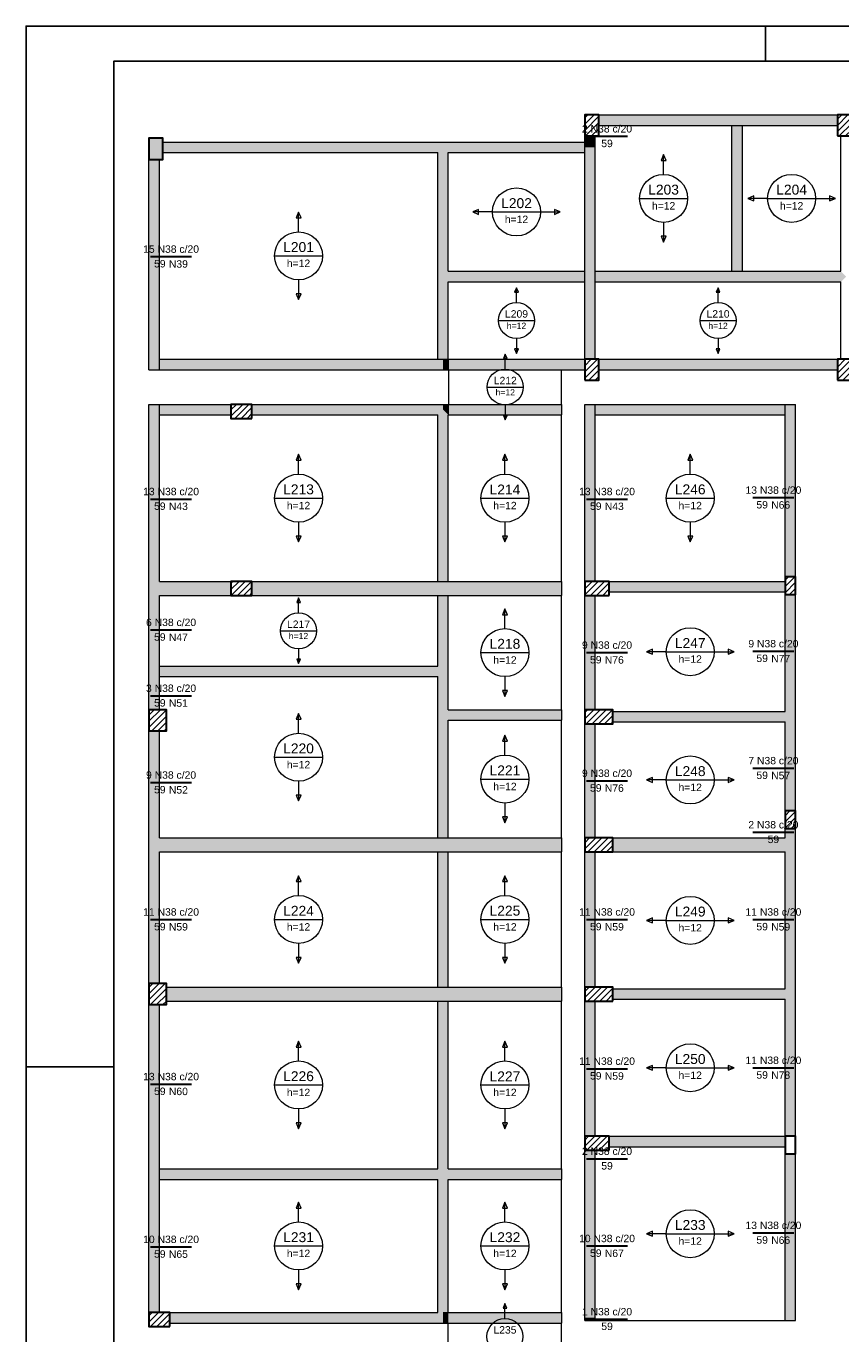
# Model space of a CAD drawing. Header units: millimetres. Extents: x 0 to 84.1, y 0 to 59.4.
# Tile 5 of 8: x 0 to 23.3, y 22.1 to 59.4. Entities that reach past the tile are written whole.
import ezdxf

# ---------------------------------------------------------------- set-up
doc = ezdxf.new("R2010")
doc.units = ezdxf.units.MM
doc.header["$MEASUREMENT"] = 0
doc.linetypes.add('NULL', pattern=[0])
for name, color, linetype, lineweight in [('Descrição da armadura', 7, 'Continuous', 0), ('DT-Armadura negativa', 4, 'Continuous', 30), ('DT-Hachura pilar em laje', 252, 'Continuous', 5), ('DT-Hachura viga em laje', 254, 'Continuous', 5), ('DT-Textos', 7, 'Continuous', 5), ('FO-Pilares', 4, 'Continuous', 30), ('FO-Vigas', 1, 'Continuous', 20), ('Textos armaduras', 7, 'Continuous', 0)]:
    doc.layers.add(name, color=color, linetype=linetype, lineweight=lineweight)
doc.layers.add('SEDUC_MARF', color=1, linetype='Continuous')
doc.layers.add('SEDUC_MARGG', color=7, linetype='Continuous')
doc.styles.add('Arial', font='txt')

msp = doc.modelspace()

# ---------------------------------------------------------------- hatches: boundary and pattern name
at = {"layer": 'DT-Hachura pilar em laje', "linetype": 'Continuous'}
h = msp.add_hatch(dxfattribs=at)
h.set_pattern_fill('ANSI31', color=252, style=0)
h.paths.add_polyline_path([(15.945, 56.268), (16.145, 56.268), (16.345, 56.268), (16.345, 56.568), (16.345, 56.868), (16.145, 56.868), (15.945, 56.868), (15.945, 56.568)])
h = msp.add_hatch(dxfattribs=at)
h.set_pattern_fill('ANSI31', color=252, style=0)
h.paths.add_polyline_path([(23.155, 56.268), (23.355, 56.268), (23.555, 56.268), (23.555, 56.568), (23.555, 56.868), (23.355, 56.868), (23.155, 56.868), (23.155, 56.568)])
msp.add_hatch(color=252, dxfattribs=at).paths.add_polyline_path([(3.502, 55.599), (3.702, 55.599), (3.902, 55.599), (3.902, 55.899), (3.902, 56.199), (3.702, 56.199), (3.502, 56.199), (3.502, 55.899)])
h = msp.add_hatch(dxfattribs=at)
h.set_pattern_fill('ANSI31', color=252, style=0)
h.paths.add_polyline_path([(15.945, 49.297), (16.145, 49.297), (16.345, 49.297), (16.345, 49.597), (16.345, 49.897), (16.145, 49.897), (15.945, 49.897), (15.945, 49.597)])
h = msp.add_hatch(dxfattribs=at)
h.set_pattern_fill('ANSI31', color=252, style=0)
h.paths.add_polyline_path([(23.155, 49.297), (23.355, 49.297), (23.555, 49.297), (23.555, 49.597), (23.555, 49.897), (23.355, 49.897), (23.155, 49.897), (23.155, 49.597)])
h = msp.add_hatch(dxfattribs=at)
h.set_pattern_fill('ANSI31', color=252, style=0)
h.paths.add_polyline_path([(6.446, 48.207), (6.446, 48.407), (6.446, 48.607), (6.146, 48.607), (5.846, 48.607), (5.846, 48.407), (5.846, 48.207), (6.146, 48.207)])
h = msp.add_hatch(dxfattribs=at)
h.set_pattern_fill('ANSI31', color=252, style=0)
h.paths.add_polyline_path([(21.665, 43.184), (21.815, 43.184), (21.965, 43.184), (21.965, 43.434), (21.965, 43.684), (21.815, 43.684), (21.665, 43.684), (21.665, 43.434)])
h = msp.add_hatch(dxfattribs=at)
h.set_pattern_fill('ANSI31', color=252, style=0)
h.paths.add_polyline_path([(6.446, 43.154), (6.446, 43.354), (6.446, 43.554), (6.146, 43.554), (5.846, 43.554), (5.846, 43.354), (5.846, 43.154), (6.146, 43.154)])
h = msp.add_hatch(dxfattribs=at)
h.set_pattern_fill('ANSI31', color=252, style=0)
h.paths.add_polyline_path([(16.645, 43.154), (16.645, 43.354), (16.645, 43.554), (16.295, 43.554), (15.945, 43.554), (15.945, 43.354), (15.945, 43.154), (16.295, 43.154)])
h = msp.add_hatch(dxfattribs=at)
h.set_pattern_fill('ANSI31', color=252, style=0)
h.paths.add_polyline_path([(3.502, 39.293), (3.752, 39.293), (4.002, 39.293), (4.002, 39.593), (4.002, 39.893), (3.752, 39.893), (3.502, 39.893), (3.502, 39.593)])
h = msp.add_hatch(dxfattribs=at)
h.set_pattern_fill('ANSI31', color=252, style=0)
h.paths.add_polyline_path([(15.945, 39.893), (15.945, 39.693), (15.945, 39.493), (16.345, 39.493), (16.745, 39.493), (16.745, 39.693), (16.745, 39.893), (16.345, 39.893)])
h = msp.add_hatch(dxfattribs=at)
h.set_pattern_fill('ANSI31', color=252, style=0)
h.paths.add_polyline_path([(21.665, 36.506), (21.815, 36.506), (21.965, 36.506), (21.965, 36.756), (21.965, 37.006), (21.815, 37.006), (21.665, 37.006), (21.665, 36.756)])
h = msp.add_hatch(dxfattribs=at)
h.set_pattern_fill('ANSI31', color=252, style=0)
h.paths.add_polyline_path([(16.745, 35.836), (16.745, 36.036), (16.745, 36.236), (16.345, 36.236), (15.945, 36.236), (15.945, 36.036), (15.945, 35.836), (16.345, 35.836)])
h = msp.add_hatch(dxfattribs=at)
h.set_pattern_fill('ANSI31', color=252, style=0)
h.paths.add_polyline_path([(3.502, 31.478), (3.752, 31.478), (4.002, 31.478), (4.002, 31.778), (4.002, 32.078), (3.752, 32.078), (3.502, 32.078), (3.502, 31.778)])
h = msp.add_hatch(dxfattribs=at)
h.set_pattern_fill('ANSI31', color=252, style=0)
h.paths.add_polyline_path([(16.745, 31.578), (16.745, 31.778), (16.745, 31.978), (16.345, 31.978), (15.945, 31.978), (15.945, 31.778), (15.945, 31.578), (16.345, 31.578)])
h = msp.add_hatch(dxfattribs=at)
h.set_pattern_fill('ANSI31', color=252, style=0)
h.paths.add_polyline_path([(16.645, 27.319), (16.645, 27.519), (16.645, 27.719), (16.295, 27.719), (15.945, 27.719), (15.945, 27.519), (15.945, 27.319), (16.295, 27.319)])
h = msp.add_hatch(dxfattribs=at)
h.set_pattern_fill('ANSI31', color=252, style=0)
h.paths.add_polyline_path([(4.102, 22.29), (4.102, 22.49), (4.102, 22.69), (3.802, 22.69), (3.502, 22.69), (3.502, 22.49), (3.502, 22.29), (3.802, 22.29)])
at = {"layer": 'DT-Hachura viga em laje', "linetype": 'Continuous'}
for points in [[(20.296, 56.865), (20.296, 56.865), (16.346, 56.865), (16.346, 56.565), (20.296, 56.565), (20.296, 56.865)], [(23.156, 56.865), (23.156, 56.865), (20.296, 56.865), (20.296, 56.565), (23.156, 56.565), (23.156, 56.865)], [(20.446, 52.403), (20.446, 52.403), (20.446, 56.565), (20.296, 56.715), (20.146, 56.565), (20.146, 52.403), (20.296, 52.253), (20.446, 52.403)], [(11.899, 55.943), (11.899, 55.943), (11.899, 56.093), (3.902, 56.093), (3.902, 55.793), (11.749, 55.793), (11.899, 55.943)], [(16.096, 55.943), (16.096, 55.943), (15.946, 56.094), (11.899, 56.094), (11.899, 55.943), (12.049, 55.793), (15.946, 55.793), (16.096, 55.943)], [(16.245, 56.268), (16.245, 56.268), (15.946, 56.268), (15.946, 55.943), (16.245, 55.943), (16.245, 56.268)], [(12.049, 52.404), (12.049, 52.404), (12.049, 55.793), (11.899, 55.943), (11.749, 55.793), (11.749, 52.253), (11.899, 52.253), (12.049, 52.404)], [(16.246, 55.943), (16.246, 55.943), (15.946, 55.943), (15.946, 52.253), (16.246, 52.253), (16.246, 55.943)], [(3.802, 55.599), (3.802, 55.599), (3.502, 55.599), (3.502, 49.597), (3.802, 49.597), (3.802, 55.599)], [(12.049, 49.896), (12.049, 49.896), (12.049, 52.103), (11.899, 52.253), (11.749, 52.253), (11.749, 49.896), (11.899, 49.747), (12.049, 49.896)], [(16.096, 52.253), (16.096, 52.253), (15.946, 52.404), (12.049, 52.404), (11.899, 52.253), (12.049, 52.103), (15.946, 52.103), (16.096, 52.253)], [(16.246, 52.253), (16.246, 52.253), (15.946, 52.253), (15.946, 49.897), (16.246, 49.897), (16.246, 52.253)], [(20.296, 52.403), (20.296, 52.403), (16.246, 52.403), (16.096, 52.253), (16.246, 52.103), (20.296, 52.103), (20.296, 52.403)], [(23.406, 52.253), (23.406, 52.253), (23.256, 52.403), (20.296, 52.403), (20.296, 52.103), (23.256, 52.103), (23.406, 52.253)], [(11.899, 49.896), (11.899, 49.896), (3.802, 49.896), (3.652, 49.747), (3.802, 49.597), (11.899, 49.597), (11.899, 49.896)], [(12.067, 49.896), (12.067, 49.896), (11.899, 49.896), (11.899, 49.597), (12.067, 49.597), (12.067, 49.896)], [(15.286, 49.897), (15.286, 49.897), (12.067, 49.897), (12.067, 49.597), (15.286, 49.597), (15.286, 49.897)], [(15.946, 49.897), (15.946, 49.897), (15.286, 49.897), (15.286, 49.597), (15.946, 49.597), (15.946, 49.897)], [(23.156, 49.897), (23.156, 49.897), (16.346, 49.897), (16.346, 49.597), (23.156, 49.597), (23.156, 49.897)], [(3.802, 43.553), (3.802, 43.553), (3.802, 48.607), (3.502, 48.607), (3.502, 43.353), (3.652, 43.353), (3.802, 43.553)], [(5.846, 48.607), (5.846, 48.607), (3.802, 48.607), (3.652, 48.457), (3.802, 48.307), (5.846, 48.307), (5.846, 48.607)], [(11.899, 48.457), (11.899, 48.457), (11.899, 48.607), (6.446, 48.607), (6.446, 48.307), (11.749, 48.307), (11.899, 48.457)], [(12.067, 48.607), (12.067, 48.607), (11.899, 48.607), (11.899, 48.457), (12.049, 48.307), (12.067, 48.307), (12.067, 48.607)], [(15.286, 48.607), (15.286, 48.607), (12.067, 48.607), (12.067, 48.307), (15.286, 48.307), (15.286, 48.607)], [(16.245, 48.607), (16.245, 48.607), (15.946, 48.607), (15.946, 43.553), (16.245, 43.553), (16.245, 48.607)], [(21.816, 48.457), (21.816, 48.457), (21.666, 48.607), (16.245, 48.607), (16.096, 48.457), (16.245, 48.307), (21.666, 48.307), (21.816, 48.457)], [(21.966, 48.607), (21.966, 48.607), (21.666, 48.607), (21.666, 43.683), (21.966, 43.683), (21.966, 48.607)], [(12.049, 43.553), (12.049, 43.553), (12.049, 48.307), (11.899, 48.457), (11.749, 48.307), (11.749, 43.553), (11.899, 43.353), (12.049, 43.553)], [(3.802, 43.153), (3.802, 43.153), (3.652, 43.353), (3.502, 43.353), (3.502, 40.989), (3.802, 40.989), (3.802, 43.153)], [(5.846, 43.553), (5.846, 43.553), (3.802, 43.553), (3.652, 43.353), (3.802, 43.153), (5.846, 43.153), (5.846, 43.553)], [(11.899, 43.553), (11.899, 43.553), (6.446, 43.553), (6.446, 43.154), (11.899, 43.154), (11.899, 43.553)], [(12.049, 43.153), (12.049, 43.153), (11.899, 43.353), (11.749, 43.154), (11.749, 41.139), (11.899, 40.989), (12.049, 40.989), (12.049, 43.153)], [(15.286, 43.553), (15.286, 43.553), (11.899, 43.553), (11.899, 43.153), (15.286, 43.153), (15.286, 43.553)], [(21.666, 43.553), (21.666, 43.553), (16.646, 43.553), (16.646, 43.253), (21.666, 43.253), (21.666, 43.553)], [(16.246, 43.153), (16.246, 43.153), (15.946, 43.153), (15.946, 39.893), (16.246, 39.893), (16.246, 43.153)], [(21.966, 43.183), (21.966, 43.183), (21.666, 43.183), (21.666, 39.843), (21.816, 39.693), (21.966, 39.693), (21.966, 43.183)], [(11.899, 40.989), (11.899, 40.989), (11.749, 41.139), (3.802, 41.139), (3.652, 40.989), (3.802, 40.839), (11.749, 40.839), (11.899, 40.989)], [(3.802, 40.989), (3.802, 40.989), (3.502, 40.989), (3.502, 39.893), (3.802, 39.893), (3.802, 40.989)], [(12.049, 39.893), (12.049, 39.893), (12.049, 40.989), (11.899, 40.989), (11.749, 40.839), (11.749, 39.743), (11.899, 39.743), (12.049, 39.893)], [(12.049, 36.236), (12.049, 36.236), (12.049, 39.593), (11.899, 39.743), (11.749, 39.743), (11.749, 36.236), (11.899, 36.036), (12.049, 36.236)], [(15.286, 39.893), (15.286, 39.893), (12.049, 39.893), (11.899, 39.743), (12.049, 39.593), (15.286, 39.593), (15.286, 39.893)], [(21.816, 39.693), (21.816, 39.693), (21.666, 39.843), (16.746, 39.843), (16.746, 39.543), (21.666, 39.543), (21.816, 39.693)], [(21.966, 39.693), (21.966, 39.693), (21.816, 39.693), (21.666, 39.543), (21.666, 37.006), (21.966, 37.006), (21.966, 39.693)], [(3.802, 36.236), (3.802, 36.236), (3.802, 39.293), (3.502, 39.293), (3.502, 36.036), (3.652, 36.036), (3.802, 36.236)], [(16.246, 39.493), (16.246, 39.493), (15.946, 39.493), (15.946, 36.236), (16.246, 36.236), (16.246, 39.493)], [(11.899, 36.236), (11.899, 36.236), (3.802, 36.236), (3.652, 36.036), (3.802, 35.836), (11.899, 35.836), (11.899, 36.236)], [(15.286, 36.236), (15.286, 36.236), (11.899, 36.236), (11.899, 35.836), (15.286, 35.836), (15.286, 36.236)], [(21.816, 36.036), (21.816, 36.036), (21.666, 36.236), (16.746, 36.236), (16.746, 35.836), (21.666, 35.836), (21.816, 36.036)], [(21.966, 36.506), (21.966, 36.506), (21.666, 36.506), (21.666, 36.236), (21.816, 36.036), (21.966, 36.036), (21.966, 36.506)], [(3.802, 35.836), (3.802, 35.836), (3.652, 36.036), (3.502, 36.036), (3.502, 32.078), (3.802, 32.078), (3.802, 35.836)], [(12.049, 31.978), (12.049, 31.978), (12.049, 35.836), (11.899, 36.036), (11.749, 35.836), (11.749, 31.978), (11.899, 31.778), (12.049, 31.978)], [(16.246, 35.836), (16.246, 35.836), (15.946, 35.836), (15.946, 31.978), (16.246, 31.978), (16.246, 35.836)], [(21.966, 36.036), (21.966, 36.036), (21.816, 36.036), (21.666, 35.836), (21.666, 31.928), (21.816, 31.778), (21.966, 31.778), (21.966, 36.036)], [(11.899, 31.978), (11.899, 31.978), (4.002, 31.978), (4.002, 31.578), (11.899, 31.578), (11.899, 31.978)], [(12.049, 26.79), (12.049, 26.79), (12.049, 31.578), (11.899, 31.778), (11.749, 31.578), (11.749, 26.79), (11.899, 26.64), (12.049, 26.79)], [(15.286, 31.978), (15.286, 31.978), (11.899, 31.978), (11.899, 31.578), (15.286, 31.578), (15.286, 31.978)], [(21.816, 31.778), (21.816, 31.778), (21.666, 31.928), (16.746, 31.928), (16.746, 31.628), (21.666, 31.628), (21.816, 31.778)], [(21.965, 31.778), (21.965, 31.778), (21.816, 31.778), (21.666, 31.628), (21.666, 27.719), (21.965, 27.719), (21.965, 31.778)], [(3.802, 31.478), (3.802, 31.478), (3.502, 31.478), (3.502, 26.64), (3.802, 26.64), (3.802, 31.478)], [(16.246, 31.578), (16.246, 31.578), (15.946, 31.578), (15.946, 27.719), (16.246, 27.719), (16.246, 31.578)], [(21.666, 27.719), (21.666, 27.719), (16.646, 27.719), (16.646, 27.419), (21.666, 27.419), (21.666, 27.719)], [(21.666, 27.719), (21.666, 27.719), (16.646, 27.719), (16.646, 27.419), (21.666, 27.419), (21.666, 27.719)], [(16.246, 27.319), (16.246, 27.319), (15.946, 27.319), (15.946, 26.64), (16.246, 26.64), (16.246, 27.319)], [(21.966, 27.219), (21.966, 27.219), (21.666, 27.219), (21.666, 22.459), (21.966, 22.459), (21.966, 27.219)], [(3.802, 26.64), (3.802, 26.64), (3.502, 26.64), (3.502, 22.69), (3.802, 22.69), (3.802, 26.64)], [(11.899, 26.64), (11.899, 26.64), (11.749, 26.79), (3.802, 26.79), (3.652, 26.64), (3.802, 26.49), (11.749, 26.49), (11.899, 26.64)], [(12.049, 22.69), (12.049, 22.69), (12.049, 26.49), (11.899, 26.64), (11.749, 26.49), (11.749, 22.69), (11.899, 22.54), (12.049, 22.69)], [(15.286, 26.79), (15.286, 26.79), (12.049, 26.79), (11.899, 26.64), (12.049, 26.49), (15.286, 26.49), (15.286, 26.79)], [(16.246, 26.64), (16.246, 26.64), (15.946, 26.64), (15.946, 22.54), (16.246, 22.54), (16.246, 26.64)], [(11.899, 22.54), (11.899, 22.54), (11.749, 22.69), (4.102, 22.69), (4.102, 22.39), (11.899, 22.39), (11.899, 22.54)], [(12.049, 22.69), (12.049, 22.69), (11.899, 22.69), (11.899, 22.39), (12.049, 22.39), (12.049, 22.69)], [(15.286, 22.69), (15.286, 22.69), (12.049, 22.69), (12.049, 22.39), (15.286, 22.39), (15.286, 22.69)], [(16.246, 22.54), (16.246, 22.54), (15.946, 22.54), (15.946, 22.459), (16.246, 22.459), (16.246, 22.54)]]:
    msp.add_hatch(color=254, dxfattribs=at).paths.add_polyline_path(points)

# ---------------------------------------------------------------- linework, layer by layer
at = {"layer": 'DT-Armadura negativa'}
for points in [[(15.995, 56.256), (17.166, 56.256)], [(3.552, 52.823), (4.723, 52.823)], [(3.552, 45.905), (4.723, 45.905)], [(15.995, 45.905), (17.166, 45.905)], [(20.745, 45.945), (21.915, 45.945)], [(3.552, 42.171), (4.723, 42.171)], [(15.995, 41.523), (17.166, 41.523)], [(20.745, 41.563), (21.915, 41.563)], [(3.552, 40.291), (4.723, 40.291)], [(20.745, 38.225), (21.915, 38.225)], [(3.552, 37.815), (4.723, 37.815)], [(15.995, 37.865), (17.166, 37.865)], [(20.745, 36.396), (21.915, 36.396)], [(3.552, 33.907), (4.723, 33.907)], [(15.995, 33.907), (17.166, 33.907)], [(20.745, 33.907), (21.915, 33.907)], [(15.995, 29.649), (17.166, 29.649)], [(20.745, 29.674), (21.915, 29.674)], [(3.552, 29.209), (4.723, 29.209)], [(15.995, 27.079), (17.166, 27.079)], [(20.745, 24.964), (21.915, 24.964)], [(3.552, 24.565), (4.723, 24.565)], [(15.995, 24.59), (17.166, 24.59)], [(15.995, 22.499), (17.166, 22.499)]]:
    msp.add_lwpolyline(points, dxfattribs=at)
at = {"layer": 'DT-Textos'}
for p, q in [((18.195, 55.735), (18.125, 55.565)), ((18.266, 55.565), (18.195, 55.735)), ((18.125, 55.565), (18.266, 55.565)), ((20.77, 54.555), (20.6, 54.484)), ((20.77, 54.414), (20.77, 54.555)), ((23.101, 54.484), (22.931, 54.555)), ((22.931, 54.555), (22.931, 54.414)), ((12.916, 54.169), (12.747, 54.099)), ((12.916, 54.028), (12.916, 54.169)), ((15.247, 54.099), (15.078, 54.169)), ((15.078, 54.169), (15.078, 54.028)), ((17.51, 54.484), (18.881, 54.484)), ((20.6, 54.484), (20.77, 54.414)), ((21.165, 54.484), (22.536, 54.484)), ((22.931, 54.414), (23.101, 54.484)), ((7.775, 54.095), (7.705, 53.926)), ((7.705, 53.926), (7.846, 53.926)), ((7.846, 53.926), (7.775, 54.095)), ((12.747, 54.099), (12.916, 54.028)), ((13.312, 54.099), (14.682, 54.099)), ((15.078, 54.028), (15.247, 54.099)), ((18.266, 53.404), (18.125, 53.404)), ((18.125, 53.404), (18.195, 53.234)), ((18.195, 53.234), (18.266, 53.404)), ((7.09, 52.845), (8.461, 52.845)), ((13.997, 51.937), (13.944, 51.81)), ((14.05, 51.81), (13.997, 51.937)), ((19.75, 51.937), (19.697, 51.81)), ((19.803, 51.81), (19.75, 51.937)), ((7.846, 51.764), (7.705, 51.764)), ((7.705, 51.764), (7.775, 51.595)), ((7.775, 51.595), (7.846, 51.764)), ((13.944, 51.81), (14.05, 51.81)), ((19.697, 51.81), (19.803, 51.81)), ((13.483, 51), (14.511, 51)), ((19.236, 51), (20.264, 51)), ((13.676, 50.039), (13.623, 49.912)), ((13.729, 49.912), (13.676, 50.039)), ((14.05, 50.189), (13.944, 50.189)), ((13.944, 50.189), (13.997, 50.062)), ((13.997, 50.062), (14.05, 50.189)), ((19.803, 50.189), (19.697, 50.189)), ((19.697, 50.189), (19.75, 50.062)), ((19.75, 50.062), (19.803, 50.189)), ((13.623, 49.912), (13.729, 49.912)), ((13.162, 49.102), (14.19, 49.102)), ((13.729, 48.291), (13.623, 48.291)), ((13.623, 48.291), (13.676, 48.164)), ((13.676, 48.164), (13.729, 48.291)), ((7.775, 47.181), (7.705, 47.011)), ((7.846, 47.011), (7.775, 47.181)), ((13.667, 47.181), (13.596, 47.011)), ((13.738, 47.011), (13.667, 47.181)), ((18.955, 47.181), (18.885, 47.011)), ((19.026, 47.011), (18.955, 47.181)), ((7.705, 47.011), (7.846, 47.011)), ((13.596, 47.011), (13.738, 47.011)), ((18.885, 47.011), (19.026, 47.011)), ((7.09, 45.93), (8.461, 45.93)), ((12.982, 45.93), (14.352, 45.93)), ((18.27, 45.93), (19.641, 45.93)), ((7.846, 44.85), (7.705, 44.85)), ((7.705, 44.85), (7.775, 44.68)), ((7.775, 44.68), (7.846, 44.85)), ((13.738, 44.85), (13.596, 44.85)), ((13.596, 44.85), (13.667, 44.68)), ((13.667, 44.68), (13.738, 44.85)), ((19.026, 44.85), (18.885, 44.85)), ((18.885, 44.85), (18.955, 44.68)), ((18.955, 44.68), (19.026, 44.85)), ((7.775, 43.084), (7.722, 42.957)), ((7.722, 42.957), (7.828, 42.957)), ((7.828, 42.957), (7.775, 43.084)), ((13.667, 42.774), (13.596, 42.604)), ((13.596, 42.604), (13.738, 42.604)), ((13.738, 42.604), (13.667, 42.774)), ((7.261, 42.146), (8.289, 42.146)), ((12.982, 41.523), (14.352, 41.523)), ((17.875, 41.619), (17.705, 41.548)), ((17.705, 41.548), (17.875, 41.478)), ((17.875, 41.478), (17.875, 41.619)), ((18.27, 41.548), (19.641, 41.548)), ((20.206, 41.548), (20.036, 41.619)), ((20.036, 41.619), (20.036, 41.478)), ((20.036, 41.478), (20.206, 41.548)), ((7.828, 41.336), (7.722, 41.336)), ((7.722, 41.336), (7.775, 41.208)), ((7.775, 41.208), (7.828, 41.336)), ((13.738, 40.443), (13.596, 40.443)), ((13.596, 40.443), (13.667, 40.273)), ((13.667, 40.273), (13.738, 40.443)), ((7.775, 39.788), (7.705, 39.619)), ((7.705, 39.619), (7.846, 39.619)), ((7.846, 39.619), (7.775, 39.788)), ((13.667, 39.165), (13.596, 38.996)), ((13.596, 38.996), (13.738, 38.996)), ((13.738, 38.996), (13.667, 39.165)), ((7.09, 38.538), (8.461, 38.538)), ((12.982, 37.915), (14.352, 37.915)), ((17.875, 37.96), (17.705, 37.89)), ((17.705, 37.89), (17.875, 37.819)), ((17.875, 37.819), (17.875, 37.96)), ((18.27, 37.89), (19.641, 37.89)), ((20.206, 37.89), (20.036, 37.96)), ((20.036, 37.96), (20.036, 37.819)), ((20.036, 37.819), (20.206, 37.89)), ((7.846, 37.457), (7.705, 37.457)), ((7.705, 37.457), (7.775, 37.288)), ((7.775, 37.288), (7.846, 37.457)), ((13.738, 36.834), (13.596, 36.834)), ((13.596, 36.834), (13.667, 36.665)), ((13.667, 36.665), (13.738, 36.834)), ((7.775, 35.157), (7.705, 34.988)), ((7.846, 34.988), (7.775, 35.157)), ((13.667, 35.157), (13.596, 34.988)), ((13.738, 34.988), (13.667, 35.157)), ((7.705, 34.988), (7.846, 34.988)), ((13.596, 34.988), (13.738, 34.988)), ((7.09, 33.907), (8.461, 33.907)), ((12.982, 33.907), (14.352, 33.907)), ((17.875, 33.953), (17.705, 33.882)), ((17.705, 33.882), (17.875, 33.812)), ((17.875, 33.812), (17.875, 33.953)), ((18.27, 33.882), (19.641, 33.882)), ((20.206, 33.882), (20.036, 33.953)), ((20.036, 33.953), (20.036, 33.812)), ((20.036, 33.812), (20.206, 33.882)), ((7.846, 32.826), (7.705, 32.826)), ((7.705, 32.826), (7.775, 32.657)), ((7.775, 32.657), (7.846, 32.826)), ((13.738, 32.826), (13.596, 32.826)), ((13.596, 32.826), (13.667, 32.657)), ((13.667, 32.657), (13.738, 32.826)), ((7.775, 30.434), (7.705, 30.264)), ((7.705, 30.264), (7.846, 30.264)), ((7.846, 30.264), (7.775, 30.434)), ((13.667, 30.434), (13.596, 30.264)), ((13.596, 30.264), (13.738, 30.264)), ((13.738, 30.264), (13.667, 30.434)), ((17.875, 29.744), (17.705, 29.674)), ((17.705, 29.674), (17.875, 29.603)), ((17.875, 29.603), (17.875, 29.744)), ((18.27, 29.674), (19.641, 29.674)), ((20.206, 29.674), (20.036, 29.744)), ((20.036, 29.744), (20.036, 29.603)), ((20.036, 29.603), (20.206, 29.674)), ((7.09, 29.184), (8.461, 29.184)), ((12.982, 29.184), (14.352, 29.184)), ((7.846, 28.103), (7.705, 28.103)), ((7.705, 28.103), (7.775, 27.934)), ((7.775, 27.934), (7.846, 28.103)), ((13.738, 28.103), (13.596, 28.103)), ((13.596, 28.103), (13.667, 27.934)), ((13.667, 27.934), (13.738, 28.103)), ((7.775, 25.84), (7.705, 25.67)), ((7.846, 25.67), (7.775, 25.84)), ((13.667, 25.84), (13.596, 25.67)), ((13.738, 25.67), (13.667, 25.84)), ((7.705, 25.67), (7.846, 25.67)), ((13.596, 25.67), (13.738, 25.67)), ((17.875, 25.01), (17.705, 24.939)), ((17.875, 24.869), (17.875, 25.01)), ((20.206, 24.939), (20.036, 25.01)), ((20.036, 25.01), (20.036, 24.869)), ((17.705, 24.939), (17.875, 24.869)), ((18.27, 24.939), (19.641, 24.939)), ((20.036, 24.869), (20.206, 24.939)), ((7.09, 24.59), (8.461, 24.59)), ((12.982, 24.59), (14.352, 24.59)), ((7.846, 23.509), (7.705, 23.509)), ((7.705, 23.509), (7.775, 23.339)), ((7.775, 23.339), (7.846, 23.509)), ((13.738, 23.509), (13.596, 23.509)), ((13.596, 23.509), (13.667, 23.339)), ((13.667, 23.339), (13.738, 23.509)), ((13.667, 22.944), (13.614, 22.817)), ((13.614, 22.817), (13.72, 22.817)), ((13.72, 22.817), (13.667, 22.944))]:
    msp.add_line(p, q, dxfattribs=at)
for points in [[(18.195, 55.17), (18.195, 55.735)], [(21.165, 54.484), (20.6, 54.484)], [(22.536, 54.484), (23.101, 54.484)], [(7.775, 53.53), (7.775, 54.095)], [(13.312, 54.099), (12.747, 54.099)], [(14.682, 54.099), (15.247, 54.099)], [(18.195, 53.799), (18.195, 53.234)], [(7.775, 52.16), (7.775, 51.595)], [(13.997, 51.514), (13.997, 51.937)], [(19.75, 51.514), (19.75, 51.937)], [(13.997, 50.486), (13.997, 50.062)], [(19.75, 50.486), (19.75, 50.062)], [(13.676, 49.616), (13.676, 50.039)], [(13.676, 48.587), (13.676, 48.164)], [(7.775, 46.616), (7.775, 47.181)], [(13.667, 46.616), (13.667, 47.181)], [(18.955, 46.616), (18.955, 47.181)], [(7.775, 45.245), (7.775, 44.68)], [(13.667, 45.245), (13.667, 44.68)], [(18.955, 45.245), (18.955, 44.68)], [(7.775, 42.66), (7.775, 43.084)], [(13.667, 42.209), (13.667, 42.774)], [(7.775, 41.632), (7.775, 41.208)], [(18.27, 41.548), (17.705, 41.548)], [(19.641, 41.548), (20.206, 41.548)], [(13.667, 40.838), (13.667, 40.273)], [(7.775, 39.223), (7.775, 39.788)], [(13.667, 38.6), (13.667, 39.165)], [(7.775, 37.852), (7.775, 37.288)], [(18.27, 37.89), (17.705, 37.89)], [(19.641, 37.89), (20.206, 37.89)], [(13.667, 37.229), (13.667, 36.665)], [(7.775, 34.593), (7.775, 35.157)], [(13.667, 34.593), (13.667, 35.157)], [(18.27, 33.882), (17.705, 33.882)], [(19.641, 33.882), (20.206, 33.882)], [(7.775, 33.222), (7.775, 32.657)], [(13.667, 33.222), (13.667, 32.657)], [(7.775, 29.869), (7.775, 30.434)], [(13.667, 29.869), (13.667, 30.434)], [(18.27, 29.674), (17.705, 29.674)], [(19.641, 29.674), (20.206, 29.674)], [(7.775, 28.498), (7.775, 27.934)], [(13.667, 28.498), (13.667, 27.934)], [(7.775, 25.275), (7.775, 25.84)], [(13.667, 25.275), (13.667, 25.84)], [(18.27, 24.939), (17.705, 24.939)], [(19.641, 24.939), (20.206, 24.939)], [(7.775, 23.904), (7.775, 23.339)], [(13.667, 23.904), (13.667, 23.339)], [(13.667, 22.52), (13.667, 22.944)]]:
    msp.add_lwpolyline(points, dxfattribs=at)
for centre, radius in [((18.195, 54.484), 0.685), ((21.85, 54.484), 0.685), ((13.997, 54.099), 0.685), ((7.775, 52.845), 0.685), ((13.997, 51), 0.514), ((19.75, 51), 0.514), ((13.676, 49.102), 0.514), ((7.775, 45.93), 0.685), ((13.667, 45.93), 0.685), ((18.955, 45.93), 0.685), ((7.775, 42.146), 0.514), ((13.667, 41.523), 0.685), ((18.955, 41.548), 0.685), ((7.775, 38.538), 0.685), ((13.667, 37.915), 0.685), ((18.955, 37.89), 0.685), ((7.775, 33.907), 0.685), ((13.667, 33.907), 0.685), ((18.955, 33.882), 0.685), ((18.955, 29.674), 0.685), ((7.775, 29.184), 0.685), ((13.667, 29.184), 0.685), ((18.955, 24.939), 0.685), ((7.775, 24.59), 0.685), ((13.667, 24.59), 0.685), ((13.667, 22.006), 0.514)]:
    msp.add_circle(centre, radius, dxfattribs=at)
at = {"layer": 'FO-Pilares'}
for points in [[(15.945, 56.268), (16.145, 56.268), (16.345, 56.268), (16.345, 56.568), (16.345, 56.868), (16.145, 56.868), (15.945, 56.868), (15.945, 56.568), (15.945, 56.268)], [(23.155, 56.268), (23.355, 56.268), (23.555, 56.268), (23.555, 56.568), (23.555, 56.868), (23.355, 56.868), (23.155, 56.868), (23.155, 56.568), (23.155, 56.268)], [(3.502, 55.599), (3.702, 55.599), (3.902, 55.599), (3.902, 55.899), (3.902, 56.199), (3.702, 56.199), (3.502, 56.199), (3.502, 55.899), (3.502, 55.599)], [(15.945, 49.297), (16.145, 49.297), (16.345, 49.297), (16.345, 49.597), (16.345, 49.897), (16.145, 49.897), (15.945, 49.897), (15.945, 49.597), (15.945, 49.297)], [(23.155, 49.297), (23.355, 49.297), (23.555, 49.297), (23.555, 49.597), (23.555, 49.897), (23.355, 49.897), (23.155, 49.897), (23.155, 49.597), (23.155, 49.297)], [(6.446, 48.207), (6.446, 48.407), (6.446, 48.607), (6.146, 48.607), (5.846, 48.607), (5.846, 48.407), (5.846, 48.207), (6.146, 48.207), (6.446, 48.207)], [(21.665, 43.184), (21.815, 43.184), (21.965, 43.184), (21.965, 43.434), (21.965, 43.684), (21.815, 43.684), (21.665, 43.684), (21.665, 43.434), (21.665, 43.184)], [(6.446, 43.154), (6.446, 43.354), (6.446, 43.554), (6.146, 43.554), (5.846, 43.554), (5.846, 43.354), (5.846, 43.154), (6.146, 43.154), (6.446, 43.154)], [(16.645, 43.154), (16.645, 43.354), (16.645, 43.554), (16.295, 43.554), (15.945, 43.554), (15.945, 43.354), (15.945, 43.154), (16.295, 43.154), (16.645, 43.154)], [(3.502, 39.293), (3.752, 39.293), (4.002, 39.293), (4.002, 39.593), (4.002, 39.893), (3.752, 39.893), (3.502, 39.893), (3.502, 39.593), (3.502, 39.293)], [(15.945, 39.893), (15.945, 39.693), (15.945, 39.493), (16.345, 39.493), (16.745, 39.493), (16.745, 39.693), (16.745, 39.893), (16.345, 39.893), (15.945, 39.893)], [(21.665, 36.506), (21.815, 36.506), (21.965, 36.506), (21.965, 36.756), (21.965, 37.006), (21.815, 37.006), (21.665, 37.006), (21.665, 36.756), (21.665, 36.506)], [(16.745, 35.836), (16.745, 36.036), (16.745, 36.236), (16.345, 36.236), (15.945, 36.236), (15.945, 36.036), (15.945, 35.836), (16.345, 35.836), (16.745, 35.836)], [(3.502, 31.478), (3.752, 31.478), (4.002, 31.478), (4.002, 31.778), (4.002, 32.078), (3.752, 32.078), (3.502, 32.078), (3.502, 31.778), (3.502, 31.478)], [(16.745, 31.578), (16.745, 31.778), (16.745, 31.978), (16.345, 31.978), (15.945, 31.978), (15.945, 31.778), (15.945, 31.578), (16.345, 31.578), (16.745, 31.578)], [(16.645, 27.319), (16.645, 27.519), (16.645, 27.719), (16.295, 27.719), (15.945, 27.719), (15.945, 27.519), (15.945, 27.319), (16.295, 27.319), (16.645, 27.319)], [(21.665, 27.219), (21.815, 27.219), (21.965, 27.219), (21.965, 27.469), (21.965, 27.719), (21.815, 27.719), (21.665, 27.719), (21.665, 27.469), (21.665, 27.219)], [(4.102, 22.29), (4.102, 22.49), (4.102, 22.69), (3.802, 22.69), (3.502, 22.69), (3.502, 22.49), (3.502, 22.29), (3.802, 22.29), (4.102, 22.29)]]:
    msp.add_lwpolyline(points, close=True, dxfattribs=at)
at = {"layer": 'FO-Vigas'}
for p, q in [((16.345, 56.865), (20.295, 56.865)), ((20.295, 56.865), (23.155, 56.865)), ((16.345, 56.565), (20.295, 56.565)), ((20.145, 52.404), (20.145, 56.565)), ((20.295, 56.565), (23.155, 56.565)), ((20.445, 52.404), (20.445, 56.565)), ((3.902, 56.094), (11.899, 56.094)), ((11.899, 56.094), (15.945, 56.094)), ((15.945, 55.944), (15.945, 56.268)), ((16.245, 55.944), (16.245, 56.268)), ((23.255, 52.404), (23.255, 56.268)), ((3.902, 55.794), (11.749, 55.794)), ((11.749, 52.254), (11.749, 55.794)), ((12.049, 55.794), (15.945, 55.794)), ((12.049, 52.404), (12.049, 55.794)), ((15.945, 52.254), (15.945, 55.944)), ((16.245, 52.254), (16.245, 55.944)), ((3.502, 49.597), (3.502, 55.599)), ((3.802, 49.597), (3.802, 55.599)), ((11.749, 49.897), (11.749, 52.254)), ((12.049, 52.404), (15.945, 52.404)), ((15.945, 49.897), (15.945, 52.254)), ((16.245, 52.404), (20.295, 52.404)), ((16.245, 49.897), (16.245, 52.254)), ((20.295, 52.404), (23.255, 52.404)), ((12.049, 52.104), (15.945, 52.104)), ((12.049, 49.897), (12.049, 52.104)), ((16.245, 52.104), (20.295, 52.104)), ((20.295, 52.104), (23.255, 52.104)), ((23.255, 49.897), (23.255, 52.104)), ((3.802, 49.897), (11.899, 49.897)), ((11.899, 49.897), (12.067, 49.897)), ((12.067, 49.897), (15.285, 49.897)), ((15.285, 49.897), (15.945, 49.897)), ((16.345, 49.897), (23.155, 49.897)), ((3.502, 49.597), (3.802, 49.597)), ((3.802, 49.597), (11.899, 49.597)), ((11.899, 49.597), (12.067, 49.597)), ((12.067, 48.607), (12.067, 49.597)), ((12.067, 49.597), (15.285, 49.597)), ((15.285, 48.607), (15.285, 49.597)), ((15.285, 49.597), (15.945, 49.597)), ((16.345, 49.597), (23.155, 49.597)), ((3.502, 48.607), (3.802, 48.607)), ((3.502, 43.354), (3.502, 48.607)), ((3.802, 43.554), (3.802, 48.607)), ((3.802, 48.607), (5.846, 48.607)), ((6.446, 48.607), (11.899, 48.607)), ((11.899, 48.607), (12.067, 48.607)), ((12.067, 48.607), (15.285, 48.607)), ((15.285, 48.607), (15.285, 48.307)), ((15.945, 48.607), (16.245, 48.607)), ((15.945, 43.554), (15.945, 48.607)), ((16.245, 43.554), (16.245, 48.607)), ((16.245, 48.607), (21.665, 48.607)), ((21.665, 48.607), (21.965, 48.607)), ((21.665, 43.684), (21.665, 48.607)), ((21.965, 43.684), (21.965, 48.607)), ((3.802, 48.307), (5.846, 48.307)), ((6.446, 48.307), (11.749, 48.307)), ((11.749, 43.554), (11.749, 48.307)), ((12.049, 48.307), (12.067, 48.307)), ((12.049, 43.554), (12.049, 48.307)), ((12.067, 48.307), (15.285, 48.307)), ((15.285, 43.554), (15.285, 48.307)), ((16.245, 48.307), (21.665, 48.307)), ((3.502, 40.989), (3.502, 43.354)), ((3.802, 43.554), (5.846, 43.554)), ((6.446, 43.554), (11.899, 43.554)), ((11.899, 43.554), (15.285, 43.554)), ((15.285, 43.554), (15.285, 43.154)), ((16.645, 43.554), (21.665, 43.554)), ((3.802, 40.989), (3.802, 43.154)), ((3.802, 43.154), (5.846, 43.154)), ((6.446, 43.154), (11.899, 43.154)), ((11.749, 41.139), (11.749, 43.154)), ((11.899, 43.154), (15.285, 43.154)), ((12.049, 40.989), (12.049, 43.154)), ((15.285, 39.893), (15.285, 43.154)), ((15.945, 39.893), (15.945, 43.154)), ((16.245, 39.893), (16.245, 43.154)), ((16.645, 43.254), (21.665, 43.254)), ((21.665, 39.843), (21.665, 43.184)), ((21.965, 39.693), (21.965, 43.184)), ((3.802, 41.139), (11.749, 41.139)), ((3.502, 39.893), (3.502, 40.989)), ((3.802, 39.893), (3.802, 40.989)), ((3.802, 40.839), (11.749, 40.839)), ((11.749, 39.743), (11.749, 40.839)), ((12.049, 39.893), (12.049, 40.989)), ((11.749, 36.236), (11.749, 39.743)), ((12.049, 39.893), (15.285, 39.893)), ((12.049, 39.593), (15.285, 39.593)), ((12.049, 36.236), (12.049, 39.593)), ((15.285, 39.893), (15.285, 39.593)), ((15.285, 36.236), (15.285, 39.593)), ((16.745, 39.843), (21.665, 39.843)), ((21.965, 37.006), (21.965, 39.693)), ((3.502, 36.036), (3.502, 39.293)), ((3.802, 36.236), (3.802, 39.293)), ((15.945, 36.236), (15.945, 39.493)), ((16.245, 36.236), (16.245, 39.493)), ((16.745, 39.543), (21.665, 39.543)), ((21.665, 37.006), (21.665, 39.543)), ((3.802, 36.236), (11.899, 36.236)), ((11.899, 36.236), (15.285, 36.236)), ((15.285, 36.236), (15.285, 35.836)), ((16.745, 36.236), (21.665, 36.236)), ((21.665, 36.236), (21.665, 36.506)), ((21.965, 36.036), (21.965, 36.506)), ((3.502, 32.078), (3.502, 36.036)), ((3.802, 32.078), (3.802, 35.836)), ((3.802, 35.836), (11.899, 35.836)), ((11.749, 31.978), (11.749, 35.836)), ((11.899, 35.836), (15.285, 35.836)), ((12.049, 31.978), (12.049, 35.836)), ((15.285, 31.978), (15.285, 35.836)), ((15.945, 31.978), (15.945, 35.836)), ((16.245, 31.978), (16.245, 35.836)), ((16.745, 35.836), (21.665, 35.836)), ((21.665, 31.928), (21.665, 35.836)), ((21.965, 31.778), (21.965, 36.036)), ((4.002, 31.978), (11.899, 31.978)), ((11.899, 31.978), (15.285, 31.978)), ((15.285, 31.978), (15.285, 31.578)), ((16.745, 31.928), (21.665, 31.928)), ((21.965, 27.719), (21.965, 31.778)), ((3.502, 26.64), (3.502, 31.478)), ((3.802, 26.64), (3.802, 31.478)), ((4.002, 31.578), (11.899, 31.578)), ((11.749, 26.79), (11.749, 31.578)), ((11.899, 31.578), (15.285, 31.578)), ((12.049, 26.79), (12.049, 31.578)), ((15.285, 26.79), (15.285, 31.578)), ((15.945, 27.719), (15.945, 31.578)), ((16.245, 27.719), (16.245, 31.578)), ((16.745, 31.628), (21.665, 31.628)), ((21.665, 27.719), (21.665, 31.628)), ((16.645, 27.719), (21.665, 27.719)), ((16.645, 27.719), (21.665, 27.719)), ((15.945, 26.64), (15.945, 27.319)), ((16.245, 26.64), (16.245, 27.319)), ((16.645, 27.419), (21.665, 27.419)), ((16.645, 27.419), (21.665, 27.419)), ((21.665, 22.459), (21.665, 27.219)), ((21.965, 22.459), (21.965, 27.219)), ((3.502, 22.69), (3.502, 26.64)), ((3.802, 26.79), (11.749, 26.79)), ((3.802, 22.69), (3.802, 26.64)), ((12.049, 26.79), (15.285, 26.79)), ((15.285, 26.79), (15.285, 26.49)), ((15.945, 22.54), (15.945, 26.64)), ((16.245, 22.54), (16.245, 26.64)), ((3.802, 26.49), (11.749, 26.49)), ((11.749, 22.69), (11.749, 26.49)), ((12.049, 26.49), (15.285, 26.49)), ((12.049, 22.69), (12.049, 26.49)), ((15.285, 22.69), (15.285, 26.49)), ((4.102, 22.69), (11.749, 22.69)), ((11.899, 22.69), (12.049, 22.69)), ((12.049, 22.69), (15.285, 22.69)), ((15.285, 22.69), (15.285, 22.39)), ((15.945, 22.459), (15.945, 22.54)), ((15.945, 22.459), (16.245, 22.459)), ((16.245, 22.459), (16.245, 22.54)), ((16.245, 22.459), (21.665, 22.459)), ((21.665, 22.459), (21.965, 22.459)), ((4.102, 22.39), (11.899, 22.39)), ((11.899, 22.39), (12.049, 22.39)), ((12.049, 21.623), (12.049, 22.39)), ((12.049, 22.39), (15.285, 22.39)), ((15.285, 21.623), (15.285, 22.39))]:
    msp.add_line(p, q, dxfattribs=at)
at = {"layer": 'SEDUC_MARF'}
for p, q in [((21.1, 59.4), (21.1, 58.4)), ((0, 29.7), (2.5, 29.7))]:
    msp.add_line(p, q, dxfattribs=at)
msp.add_lwpolyline([(84.1, 59.4), (0, 59.4), (0, 0), (84.1, 0)], close=True, dxfattribs=at)
at = {"layer": 'SEDUC_MARGG'}
msp.add_lwpolyline([(2.5, 1), (83.1, 1), (83.1, 58.4), (2.5, 58.4)], close=True, dxfattribs=at)

# ---------------------------------------------------------------- texts
at = {"layer": 'Descrição da armadura', "linetype": 'NULL', "char_height": 0.2118, "line_spacing_factor": 0.9, "style": 'Arial'}
for s, insert, width, attachment_point in [('2 N38 c/20', (16.581, 56.362), 2.80513, 8), ('15 N38 c/20', (4.137, 52.929), 3.1277, 8), ('N39', (4.617, 52.505), 1.06399, 9), ('13 N38 c/20', (4.137, 46.011), 3.1277, 8), ('13 N38 c/20', (16.581, 46.011), 3.1277, 8), ('13 N38 c/20', (21.33, 46.051), 3.1277, 8), ('N66', (21.809, 45.628), 1.06399, 9), ('N43', (4.617, 45.588), 1.06399, 9), ('N43', (17.06, 45.588), 1.06399, 9), ('6 N38 c/20', (4.137, 42.277), 2.80513, 8), ('N47', (4.617, 41.854), 1.06399, 9), ('9 N38 c/20', (16.581, 41.629), 2.80513, 8), ('9 N38 c/20', (21.33, 41.669), 2.80513, 8), ('N76', (17.06, 41.206), 1.06399, 9), ('N77', (21.809, 41.246), 1.06399, 9), ('3 N38 c/20', (4.137, 40.397), 2.80513, 8), ('N51', (4.617, 39.974), 1.06399, 9), ('7 N38 c/20', (21.33, 38.331), 2.80513, 8), ('9 N38 c/20', (4.137, 37.921), 2.80513, 8), ('9 N38 c/20', (16.581, 37.971), 2.80513, 8), ('N57', (21.809, 37.907), 1.06399, 9), ('N52', (4.617, 37.497), 1.06399, 9), ('N76', (17.06, 37.547), 1.06399, 9), ('2 N38 c/20', (21.33, 36.502), 2.80513, 8), ('11 N38 c/20', (4.137, 34.013), 3.1277, 8), ('11 N38 c/20', (16.581, 34.013), 3.1277, 8), ('11 N38 c/20', (21.33, 34.013), 3.1277, 8), ('N59', (4.617, 33.589), 1.06399, 9), ('N59', (17.06, 33.589), 1.06399, 9), ('N59', (21.809, 33.589), 1.06399, 9), ('11 N38 c/20', (16.581, 29.755), 3.1277, 8), ('11 N38 c/20', (21.33, 29.78), 3.1277, 8), ('13 N38 c/20', (4.137, 29.315), 3.1277, 8), ('N59', (17.06, 29.331), 1.06399, 9), ('N78', (21.809, 29.356), 1.06399, 9), ('N60', (4.617, 28.891), 1.06399, 9), ('2 N38 c/20', (16.581, 27.185), 2.80513, 8), ('13 N38 c/20', (21.33, 25.07), 3.1277, 8), ('10 N38 c/20', (4.137, 24.67), 3.1277, 8), ('10 N38 c/20', (16.581, 24.695), 3.1277, 8), ('N66', (21.809, 24.647), 1.06399, 9), ('N65', (4.617, 24.247), 1.06399, 9), ('N67', (17.06, 24.272), 1.06399, 9), ('1 N38 c/20', (16.581, 22.605), 2.80513, 8)]:
    msp.add_mtext(s, dxfattribs=dict(at, insert=insert, width=width, attachment_point=attachment_point))
at = {"layer": 'DT-Textos', "linetype": 'NULL', "attachment_point": 8, "line_spacing_factor": 0.798, "style": 'Arial'}
for s, insert, char_height, width in [('L203', (18.195, 54.59), 0.2824, 1.7352), ('L204', (21.85, 54.59), 0.2824, 1.7352), ('L202', (13.997, 54.204), 0.2824, 1.7352), ('h=12', (18.195, 54.167), 0.2118, 1.30642), ('h=12', (21.85, 54.167), 0.2118, 1.30642), ('h=12', (13.997, 53.781), 0.2118, 1.30642), ('L201', (7.775, 52.951), 0.2824, 1.7352), ('h=12', (7.775, 52.527), 0.2118, 1.30642), ('L209', (13.997, 51.079), 0.2118, 1.29027), ('L210', (19.75, 51.079), 0.2118, 1.29027), ('h=12', (13.997, 50.761), 0.1765, 1.12622), ('h=12', (19.75, 50.761), 0.1765, 1.12622), ('L212', (13.676, 49.181), 0.2118, 1.29027), ('h=12', (13.676, 48.863), 0.1765, 1.12622), ('L213', (7.775, 46.036), 0.2824, 1.7352), ('L214', (13.667, 46.036), 0.2824, 1.7352), ('L246', (18.955, 46.036), 0.2824, 1.7352), ('h=12', (7.775, 45.613), 0.2118, 1.30642), ('h=12', (13.667, 45.613), 0.2118, 1.30642), ('h=12', (18.955, 45.613), 0.2118, 1.30642), ('L217', (7.775, 42.226), 0.2118, 1.29027), ('h=12', (7.775, 41.908), 0.1765, 1.12622), ('L218', (13.667, 41.629), 0.2824, 1.7352), ('L247', (18.955, 41.654), 0.2824, 1.7352), ('h=12', (13.667, 41.206), 0.2118, 1.30642), ('h=12', (18.955, 41.231), 0.2118, 1.30642), ('L220', (7.775, 38.643), 0.2824, 1.7352), ('h=12', (7.775, 38.22), 0.2118, 1.30642), ('L221', (13.667, 38.02), 0.2824, 1.7352), ('L248', (18.955, 37.995), 0.2824, 1.7352), ('h=12', (13.667, 37.597), 0.2118, 1.30642), ('h=12', (18.955, 37.572), 0.2118, 1.30642), ('L224', (7.775, 34.013), 0.2824, 1.7352), ('L225', (13.667, 34.013), 0.2824, 1.7352), ('L249', (18.955, 33.988), 0.2824, 1.7352), ('h=12', (7.775, 33.589), 0.2118, 1.30642), ('h=12', (13.667, 33.589), 0.2118, 1.30642), ('h=12', (18.955, 33.564), 0.2118, 1.30642), ('L250', (18.955, 29.779), 0.2824, 1.7352), ('L226', (7.775, 29.289), 0.2824, 1.7352), ('L227', (13.667, 29.289), 0.2824, 1.7352), ('h=12', (18.955, 29.356), 0.2118, 1.30642), ('h=12', (7.775, 28.866), 0.2118, 1.30642), ('h=12', (13.667, 28.866), 0.2118, 1.30642), ('L233', (18.955, 25.045), 0.2824, 1.7352), ('L231', (7.775, 24.695), 0.2824, 1.7352), ('L232', (13.667, 24.695), 0.2824, 1.7352), ('h=12', (18.955, 24.622), 0.2118, 1.30642), ('h=12', (7.775, 24.272), 0.2118, 1.30642), ('h=12', (13.667, 24.272), 0.2118, 1.30642), ('L235', (13.667, 22.086), 0.2118, 1.29027)]:
    msp.add_mtext(s, dxfattribs=dict(at, insert=insert, char_height=char_height, width=width))
at = {"layer": 'Textos armaduras', "linetype": 'NULL', "char_height": 0.2118, "width": 1.04514, "line_spacing_factor": 0.9, "style": 'Arial'}
for insert, attachment_point in [((16.581, 56.159), 2), ((3.652, 52.726), 1), ((3.652, 45.808), 1), ((16.095, 45.808), 1), ((20.845, 45.848), 1), ((3.652, 42.074), 1), ((16.095, 41.426), 1), ((20.845, 41.466), 1), ((3.652, 40.194), 1), ((20.845, 38.128), 1), ((3.652, 37.718), 1), ((16.095, 37.768), 1), ((21.33, 36.299), 2), ((3.652, 33.81), 1), ((16.095, 33.81), 1), ((20.845, 33.81), 1), ((16.095, 29.551), 1), ((20.845, 29.576), 1), ((3.652, 29.111), 1), ((16.581, 26.982), 2), ((20.845, 24.867), 1), ((3.652, 24.467), 1), ((16.095, 24.492), 1), ((16.581, 22.402), 2)]:
    msp.add_mtext('59', dxfattribs=dict(at, insert=insert, attachment_point=attachment_point))

doc.saveas('drawing.dxf')
